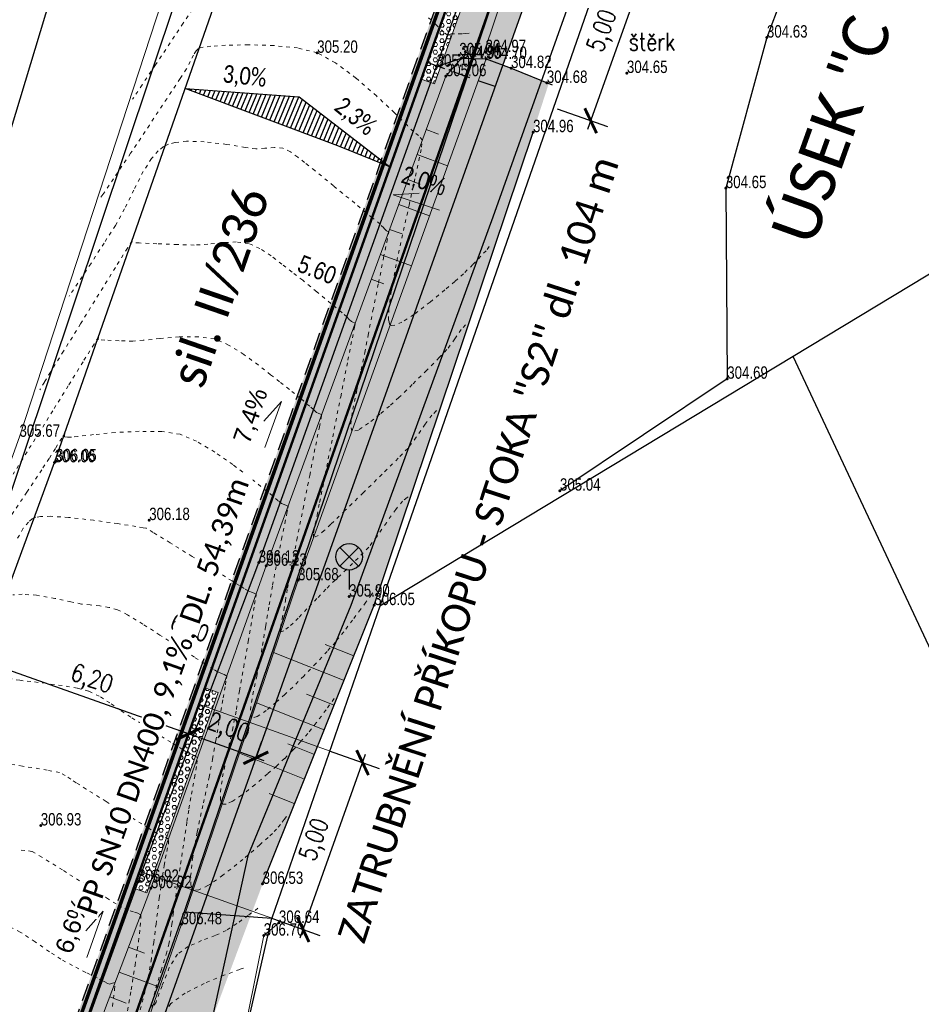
# Model space of a CAD drawing. Header units: feet. Extents: x -783217 to -782936, y -1044805 to -1043930.
# Tile 21 of 81: x -783094 to -783069, y -1044607 to -1044579. Entities that reach past the tile are written whole.
import ezdxf
from ezdxf.enums import TextEntityAlignment as Align

# ---------------------------------------------------------------- set-up
doc = ezdxf.new("R2010")
doc.units = ezdxf.units.FT
doc.header["$MEASUREMENT"] = 0
for name, pattern in [('ACAD_ISO07W100', [3, 0, -3]), ('V1a', [1, 1, 0]), ('ČÁRKOVANÁ', [0.75, 0.5, -0.25])]:
    doc.linetypes.add(name, pattern=pattern)
doc.layers.get('Defpoints').update_dxf_attribs({"lineweight": 9})
for name, color, linetype, lineweight in [('_DZ vodorovné', 5, 'Continuous', 15), ('BOURÁNÍ', 1, 'Continuous', 50), ('K_silniční obrubník', 1, 'Continuous', 50), ('K_záhon. obr.', 202, 'Continuous', 30), ('KAN-návrh', 16, 'KANVBRDO', 50), ('KN_hranice pozemků', 140, 'Continuous', 30), ('popis kan', 1, 'Continuous', 25), ('POPIS-VELKÉ', 1, 'Continuous', 50), ('S_UV NOVÉ', 14, 'Continuous', 30), ('Vrstevnice', 250, 'ACAD_ISO07W100', 15), ('Vrstva 51', 7, 'Continuous', 0), ('Z_Popisy', 7, 'Continuous', 9), ('Z_svahování', 36, 'Continuous', 9), ('Z_vjezd', 30, 'Continuous', 30), ('Z_VÝŠKY', 7, 'Continuous', 9), ('Z_VÝŠKY NETISK', 252, 'Continuous', 9), ('ŠRAFY', 9, 'Continuous', 9), ('šrafy varovné pásy', 230, 'Continuous', 5), ('šrafy-chodník pojízdný', 21, 'Continuous', 13)]:
    doc.layers.add(name, color=color, linetype=linetype, lineweight=lineweight)
doc.layers.add('A-sklony', color=7, linetype='Continuous', true_color=0xfa052e)
for name, color, linetype in [('A_kóty', 1, 'Continuous'), ('A_kóty směrová', 1, 'Continuous'), ('A_výšky a sklony', 1, 'Continuous'), ('K-HRANA KOMUNIKACE', 1, 'Continuous'), ('nové sklony', 1, 'Continuous'), ('S_kabely NN', 92, 'SILVNNO'), ('S_LAMPY VO', 1, 'Continuous'), ('S_optický zaměřený', 200, 'SDELSPOJO'), ('Z_hrany ploch', 7, 'Continuous'), ('Z_oploceni', 3, 'PLOTDRTL'), ('Z_ULICE POPIS', 7, 'Continuous')]:
    doc.layers.add(name, color=color, linetype=linetype)
doc.layers.add('SRF_CHODNÍKY', color=7, linetype='Continuous', lineweight=25, true_color=0xf5f089)
doc.layers.add('šrafy zeleň', color=7, linetype='Continuous', lineweight=13, true_color=0xdaf1b1)
doc.styles.add('calibri', font='calibri.ttf')
doc.styles.add('Legend', font='calibri.ttf')
doc.styles.add('ROMANS', font='romans.shx', dxfattribs={"width": 0.8})
doc.styles.add('Style-cs_Working', font='cs_Working.shx')
doc.styles.add('znacky', font='arial.ttf')
doc.linetypes.add('6.2321', pattern='A,3.5,-4,[24,dgnlstyle-is.shx,S=0.015865,R=0,X=0,Y=0],6,-3,3.5', length=20)
doc.linetypes.add('KANVBRDO', pattern='A,7,-6.5,[6,civil.shx,S=1,R=0,X=0,Y=0],-6.5', length=20)
doc.linetypes.add('PLOTDRTL', pattern='A,5,[95,civil.shx,S=1,R=0,X=0,Y=0],5', length=10)
doc.linetypes.add('SDELSPOJO', pattern='A,7,-6,[31,civil.shx,S=1,R=0,X=0,Y=0],-6', length=19)
doc.linetypes.add('SILVNNO', pattern='A,7,-6.5,[28,civil.shx,S=1,R=0,X=0,Y=0],-6.5', length=20)
doc.dimstyles.new('situ 250', dxfattribs={"dimscale": 0.25, "dimtxt": 2, "dimasz": 2.2, "dimexe": 2, "dimexo": 2, "dimgap": 0.8, "dimtad": 1, "dimrnd": 0.05, "dimzin": 3, "dimtxsty": 'ROMANS', "dimblk": 'ARCHTICK', "dimcen": 0.09, "dimdle": 1, "dimadec": 1, "dimazin": 3, "dimtfac": 1, "dimtofl": 0, "dimtmove": 0, "dimatfit": 2, "dimldrblk": 'TerminatorOpen_0.5', "dimfxl": 4, "dimfxlon": 1, "dimfrac": 2, "dimtzin": 3, "dimarcsym": 0})

# ---------------------------------------------------------------- blocks, each defined once
blk = doc.blocks.new('6.560')
at = {"layer": 'S_LAMPY VO', "linetype": 'Continuous'}
h = blk.add_hatch(color=256, dxfattribs=at)
edge = h.paths.add_edge_path()
edge.add_arc((0, 0), 0.4, 0, 360)
for p, q in [((-0.53, 1.72), (0.53, 2.78)), ((-0.53, 2.78), (0.53, 1.72)), ((0, 1.5), (0, 0.4))]:
    blk.add_line(p, q, dxfattribs=at)
blk.add_circle((0, 2.25), 0.75, dxfattribs=at)
blk = doc.blocks.new('_ArchTick')
at = {"color": 0, "linetype": 'ByBlock', "const_width": 0.15}
blk.add_lwpolyline([(-0.5, -0.5), (0.5, 0.5)], dxfattribs=at)
blk = doc.blocks.new('*D49')
at = {"layer": 'A_kóty', "color": 0, "linetype": 'Continuous', "lineweight": -2, "ltscale": 0.5, "transparency": 16777216}
for p, q in [((-783089.433, -1044598.896), (-783089.265, -1044598.425)), ((-783087.296, -1044599.655), (-783089.668, -1044598.812)), ((-783087.532, -1044599.571), (-783087.364, -1044599.1))]:
    blk.add_line(p, q, dxfattribs=at)
at = {"layer": 'Defpoints', "color": 0, "linetype": 'Continuous', "ltscale": 0.5, "transparency": 16777216}
for p in [(-783089.433, -1044598.896), (-783089.449, -1044598.941), (-783087.548, -1044599.617)]:
    blk.add_point(p, dxfattribs=at)
at = {"layer": 'A_kóty', "color": 0, "linetype": 'Continuous', "lineweight": -2, "ltscale": 0.5, "transparency": 16777216, "xscale": 0.55, "yscale": 0.55, "zscale": 0.55}
for p, rotation in [((-783089.433, -1044598.896), 160.4333316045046), ((-783087.532, -1044599.571), 340.4333316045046)]:
    blk.add_blockref('_ArchTick', p, dxfattribs=dict(at, rotation=rotation))
at = {"layer": 'A_kóty', "color": 0, "linetype": 'Continuous', "ltscale": 0.5, "transparency": 16777216, "insert": (-783088.316, -1044598.765), "char_height": 0.5, "attachment_point": 5, "rotation": 340.4333, "style": 'ROMANS'}
blk.add_mtext('2,00', dxfattribs=at)
blk = doc.blocks.new('TerminatorOpen_0.5')
at = {"color": 0, "linetype": 'ByBlock', "lineweight": -2}
for q in [(-1, 0.25), (-1, 0), (-1, -0.25)]:
    blk.add_line((0, 0), q, dxfattribs=at)
blk = doc.blocks.new('*D94')
at = {"layer": 'A_kóty směrová', "color": 0, "linetype": 'Continuous', "lineweight": -2, "ltscale": 0.5, "transparency": 16777216}
for p, q in [((-783078.168, -1044581.822), (-783076.321, -1044576.641)), ((-783077.347, -1044576.541), (-783075.934, -1044577.044)), ((-783079.026, -1044581.251), (-783077.613, -1044581.754))]:
    blk.add_line(p, q, dxfattribs=at)
at = {"layer": 'Defpoints', "color": 0, "linetype": 'Continuous', "ltscale": 0.5, "transparency": 16777216}
for p in [(-783079.105, -1044575.914), (-783076.405, -1044576.877), (-783080.784, -1044580.624)]:
    blk.add_point(p, dxfattribs=at)
at = {"layer": 'A_kóty směrová', "color": 0, "linetype": 'Continuous', "lineweight": -2, "ltscale": 0.5, "transparency": 16777216, "xscale": 0.55, "yscale": 0.55, "zscale": 0.55}
for p, rotation in [((-783076.405, -1044576.877), 70.38475280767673), ((-783078.084, -1044581.586), 250.3847528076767)]:
    blk.add_blockref('_ArchTick', p, dxfattribs=dict(at, rotation=rotation))
at = {"layer": 'A_kóty směrová', "color": 0, "linetype": 'Continuous', "ltscale": 0.5, "transparency": 16777216, "insert": (-783077.713, -1044579.064), "char_height": 0.5, "attachment_point": 5, "rotation": 70.3848, "style": 'ROMANS'}
blk.add_mtext('5,00', dxfattribs=at)
blk = doc.blocks.new('*D51')
at = {"layer": 'A_kóty', "color": 0, "linetype": 'Continuous', "lineweight": -2, "ltscale": 0.5, "transparency": 16777216}
for p, q in [((-783095.042, -1044596.231), (-783095.422, -1044597.298)), ((-783089.197, -1044598.98), (-783095.49, -1044596.743)), ((-783089.433, -1044598.896), (-783089.265, -1044598.425))]:
    blk.add_line(p, q, dxfattribs=at)
at = {"layer": 'Defpoints', "color": 0, "linetype": 'Continuous', "ltscale": 0.5, "transparency": 16777216}
for p in [(-783094.875, -1044595.76), (-783095.254, -1044596.827), (-783089.449, -1044598.941)]:
    blk.add_point(p, dxfattribs=at)
at = {"layer": 'A_kóty', "color": 0, "linetype": 'Continuous', "lineweight": -2, "ltscale": 0.5, "transparency": 16777216, "xscale": 0.55, "yscale": 0.55, "zscale": 0.55}
for p, rotation in [((-783095.254, -1044596.827), 160.4333316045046), ((-783089.433, -1044598.896), 340.4333316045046)]:
    blk.add_blockref('_ArchTick', p, dxfattribs=dict(at, rotation=rotation))
at = {"layer": 'A_kóty', "color": 0, "linetype": 'Continuous', "ltscale": 0.5, "transparency": 16777216, "insert": (-783092.177, -1044597.392), "char_height": 0.5, "attachment_point": 5, "rotation": 340.4333, "style": 'ROMANS'}
blk.add_mtext('6,20', dxfattribs=at)
blk = doc.blocks.new('SKLON CH')
at = {"layer": 'A_výšky a sklony', "lineweight": 15, "ltscale": 0.1}
blk.add_lwpolyline([(0.437, -0.148), (-0.872, 0.295), (-0.135, 0.336)], dxfattribs=at)
at = {"layer": 'A_výšky a sklony', "style": 'znacky', "width": 0.8}
blk.add_text('2,0%%%', height=0.5, rotation=341.7285, dxfattribs=at).set_placement((-0.674, 0.649))
blk = doc.blocks.new('*D75')
at = {"layer": 'A_kóty směrová', "color": 0, "linetype": 'Continuous', "lineweight": -2, "ltscale": 0.5, "transparency": 16777216}
for p, q in [((-783085.463, -1044599.371), (-783084.05, -1044599.875)), ((-783086.283, -1044604.652), (-783084.437, -1044599.472)), ((-783087.141, -1044604.081), (-783085.728, -1044604.585))]:
    blk.add_line(p, q, dxfattribs=at)
at = {"layer": 'Defpoints', "color": 0, "linetype": 'Continuous', "ltscale": 0.5, "transparency": 16777216}
for p in [(-783087.221, -1044598.745), (-783084.521, -1044599.707), (-783088.899, -1044603.455)]:
    blk.add_point(p, dxfattribs=at)
at = {"layer": 'A_kóty směrová', "color": 0, "linetype": 'Continuous', "lineweight": -2, "ltscale": 0.5, "transparency": 16777216, "xscale": 0.55, "yscale": 0.55, "zscale": 0.55}
for p, rotation in [((-783084.521, -1044599.707), 70.38475280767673), ((-783086.199, -1044604.417), 250.3847528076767)]:
    blk.add_blockref('_ArchTick', p, dxfattribs=dict(at, rotation=rotation))
at = {"layer": 'A_kóty směrová', "color": 0, "linetype": 'Continuous', "ltscale": 0.5, "transparency": 16777216, "insert": (-783085.829, -1044601.895), "char_height": 0.5, "attachment_point": 5, "rotation": 70.3848, "style": 'ROMANS'}
blk.add_mtext('5,00', dxfattribs=at)

msp = doc.modelspace()

# ---------------------------------------------------------------- hatches: boundary and pattern name
at = {"layer": 'SRF_CHODNÍKY', "linetype": 'Continuous', "ltscale": 0.5}
h = msp.add_hatch(color=256, dxfattribs=at)
h.dxf.hatch_style = 1
h.paths.add_polyline_path([(-783098.479, -1044624.347), (-783096.501, -1044624.756), (-783091.682, -1044611.226), (-783093.456, -1044610.214)])
h.paths.add_polyline_path([(-783088.593, -1044597.725), (-783088.761, -1044598.196), (-783087.235, -1044598.738), (-783080.784, -1044580.624), (-783082.32, -1044580.078), (-783082.487, -1044580.549), (-783082.864, -1044580.415), (-783088.969, -1044597.591)])
h.paths.add_polyline_path([(-783090.603, -1044603.38), (-783090.979, -1044603.246), (-783093.456, -1044610.214), (-783091.682, -1044611.226), (-783088.912, -1044603.449), (-783090.435, -1044602.907)])
at = {"layer": 'ŠRAFY', "linetype": 'Continuous', "ltscale": 0.5}
h = msp.add_hatch(color=256, dxfattribs=at)
h.dxf.hatch_style = 1
h.paths.add_polyline_path([(-783062.34, -1044522.67), (-783062.623, -1044522.57), (-783069.763, -1044542.659), (-783069.47, -1044542.729)])
h.paths.add_polyline_path([(-783069.47, -1044542.729), (-783069.763, -1044542.659), (-783079.224, -1044569.276), (-783078.959, -1044569.428)])
h.paths.add_polyline_path([(-783078.959, -1044569.428), (-783079.224, -1044569.276), (-783093.721, -1044610.064), (-783093.456, -1044610.214)])
h.paths.add_polyline_path([(-783098.775, -1044624.285), (-783098.479, -1044624.347), (-783093.456, -1044610.214), (-783093.721, -1044610.064)])
at = {"layer": 'šrafy varovné pásy', "linetype": 'Continuous', "ltscale": 0.5}
h = msp.add_hatch(dxfattribs=at)
h.set_pattern_fill('HEX', color=256, scale=0.5)
h.set_pattern_definition([(0, (0, 0), (0, 0.108253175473), [0.0625, -0.125]), (120, (0, 0), (-0.09375, -0.0541265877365), [0.0625, -0.125]), (60, (0.0625, 0), (-0.09375, 0.0541265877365), [0.0625, -0.125])])
h.paths.add_polyline_path([(-783082.32, -1044580.078), (-783082.697, -1044579.944), (-783082.864, -1044580.415), (-783082.487, -1044580.549)])
h.paths.add_polyline_path([(-783080.645, -1044575.366), (-783081.022, -1044575.232), (-783082.697, -1044579.944), (-783082.32, -1044580.078)])
h.paths.add_polyline_path([(-783080.478, -1044574.895), (-783080.854, -1044574.761), (-783081.022, -1044575.232), (-783080.645, -1044575.366)])
h = msp.add_hatch(dxfattribs=at)
h.set_pattern_fill('HEX', color=256, scale=0.5)
h.set_pattern_definition([(0, (-8.11557, -22.83046), (0, 0.108253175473), [0.0625, -0.125]), (120, (-8.11557, -22.83046), (-0.09375, -0.0541265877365), [0.0625, -0.125]), (60, (-8.05307, -22.83046), (-0.09375, 0.0541265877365), [0.0625, -0.125])])
h.paths.add_polyline_path([(-783090.436, -1044602.909), (-783090.812, -1044602.775), (-783090.98, -1044603.246), (-783090.603, -1044603.38)])
h.paths.add_polyline_path([(-783088.761, -1044598.196), (-783089.137, -1044598.062), (-783090.812, -1044602.775), (-783090.436, -1044602.909)])
h.paths.add_polyline_path([(-783088.593, -1044597.725), (-783088.97, -1044597.591), (-783089.137, -1044598.062), (-783088.761, -1044598.196)])
at = {"layer": 'šrafy zeleň', "linetype": 'Continuous', "ltscale": 0.5}
h = msp.add_hatch(color=256, dxfattribs=at)
h.dxf.hatch_style = 1
h.paths.add_polyline_path([(-783060.365, -1044527.15), (-783060.58, -1044527.09), (-783059.61, -1044524.97), (-783058.974, -1044522.04), (-783059.95, -1044521.82), (-783060.926, -1044524.868), (-783075.759, -1044566.514), (-783074.53, -1044566.789), (-783072.14, -1044560.14), (-783067.59, -1044547.7)])
h.paths.add_polyline_path([(-783079.251, -1044576.321), (-783079.18, -1044576.37), (-783078.57, -1044576.69), (-783078.017, -1044576.67), (-783077.91, -1044576.34), (-783077.72, -1044575.66), (-783074.53, -1044566.789), (-783075.759, -1044566.514)])
h.paths.add_polyline_path([(-783080.33, -1044580.1), (-783080.566, -1044580.012), (-783090.395, -1044607.61), (-783089.211, -1044608.139), (-783087.34, -1044603.13), (-783084.19, -1044595.26), (-783079.71, -1044581.91), (-783079.267, -1044580.538)])
h.paths.add_polyline_path([(-783096.508, -1044624.762), (-783095.549, -1044625.051), (-783089.211, -1044608.139), (-783090.395, -1044607.61)])
at = {"layer": 'šrafy-chodník pojízdný', "linetype": 'Continuous', "ltscale": 0.5, "transparency": 33554687}
h = msp.add_hatch(color=256, dxfattribs=at)
h.dxf.hatch_style = 1
h.paths.add_polyline_path([(-783079.106, -1044575.914), (-783080.645, -1044575.366), (-783082.32, -1044580.078), (-783080.784, -1044580.624)])
h = msp.add_hatch(color=256, dxfattribs=at)
h.dxf.hatch_style = 1
h.paths.add_polyline_path([(-783087.222, -1044598.744), (-783088.761, -1044598.196), (-783090.436, -1044602.909), (-783088.899, -1044603.455)])

# ---------------------------------------------------------------- linework, layer by layer
at = {"layer": '_DZ vodorovné', "linetype": 'V1a', "const_width": 0.1}
msp.add_lwpolyline([(-783062.528, -1044522.603), (-783098.926, -1044625.008), (-783100.114, -1044628.336), (-783102.075, -1044633.946)], dxfattribs=at)
at = {"layer": 'BOURÁNÍ', "color": 146, "linetype": '6.2321', "lineweight": 18, "ltscale": 0.1, "true_color": 0x105689}
msp.add_lwpolyline([(-783081.154, -1044579.836), (-783079.84, -1044575.91)], dxfattribs=at)
at = {"layer": 'K-HRANA KOMUNIKACE', "linetype": 'ČÁRKOVANÁ'}
for points in [[(-783062.623, -1044522.57), (-783098.775, -1044624.285)], [(-783080.783, -1044580.624), (-783082.697, -1044579.944)]]:
    msp.add_lwpolyline(points, dxfattribs=at)
at = {"layer": 'KN_hranice pozemků', "linetype": 'Continuous'}
msp.add_line((-783056.26, -1044622.66), (-783072.37, -1044588.24), dxfattribs=at)
at = {"layer": 'nové sklony', "lineweight": 15, "ltscale": 0.1}
for points in [[(-783087.279, -1044590.813), (-783086.811, -1044589.513), (-783087.302, -1044590.065)], [(-783092.3, -1044605.203), (-783091.837, -1044603.901), (-783092.326, -1044604.455)]]:
    msp.add_lwpolyline(points, dxfattribs=at)
at = {"layer": 'S_kabely NN', "ltscale": 0.2}
msp.add_lwpolyline([(-783059.674, -1044525.622), (-783059.69, -1044526.42), (-783062.37, -1044532.83), (-783066.22, -1044543.82), (-783071.52, -1044558.79), (-783076.96, -1044573.39), (-783080.84, -1044584.31), (-783084.85, -1044595.27), (-783087.76, -1044602.34), (-783089.73, -1044611.34), (-783092.12, -1044620.34), (-783093.64, -1044627.69), (-783094.104, -1044629.334)], dxfattribs=at)
at = {"layer": 'S_optický zaměřený', "ltscale": 0.2, "flags": 128}
msp.add_lwpolyline([(-783134.21, -1044632.63), (-783126.9, -1044630.7), (-783120.03, -1044629.43), (-783119.53, -1044629.27), (-783115.83, -1044626.39), (-783113.32, -1044623.66), (-783105.91, -1044611.59), (-783101.43, -1044602.15), (-783096.31, -1044587.98), (-783089.92, -1044566.85), (-783086.12, -1044554.52), (-783083.93, -1044544.71), (-783085.56, -1044536.16), (-783090.74, -1044529.25), (-783095.32, -1044524.08), (-783096.55, -1044518.88), (-783095.64, -1044513.44), (-783091.08, -1044503.97), (-783087.4, -1044498.42)], dxfattribs=at)
at = {"layer": 'Vrstevnice', "ltscale": 0.04}
for points, elevation in [([(-783089.321, -1044578.442), (-783089.583, -1044578.835), (-783089.952, -1044579.392), (-783090.361, -1044580.007), (-783090.741, -1044580.576), (-783090.978, -1044580.927), (-783091.013, -1044580.978)], 305), ([(-783081.512, -1044579.118), (-783081.602, -1044579.128), (-783081.719, -1044579.13), (-783081.928, -1044579.135), (-783082.043, -1044579.139), (-783082.118, -1044579.182), (-783082.223, -1044579.086), (-783082.446, -1044578.878), (-783082.66, -1044578.678)], 305), ([(-783086.671, -1044601.227), (-783086.73, -1044601.311), (-783086.837, -1044601.457), (-783086.946, -1044601.581), (-783087.066, -1044601.707), (-783087.187, -1044601.819), (-783087.423, -1044602.03), (-783087.895, -1044602.438), (-783088.46, -1044602.888), (-783088.884, -1044603.176), (-783089.137, -1044603.296), (-783089.258, -1044603.313), (-783089.301, -1044603.299), (-783089.328, -1044603.272), (-783089.362, -1044603.17), (-783089.371, -1044602.913), (-783089.319, -1044602.42), (-783089.183, -1044601.656), (-783089.012, -1044600.846), (-783088.852, -1044600.12), (-783088.75, -1044599.606), (-783088.663, -1044599.083), (-783088.557, -1044598.468), (-783088.455, -1044597.881), (-783088.391, -1044597.51), (-783088.36, -1044597.329), (-783088.351, -1044597.269), (-783088.351, -1044597.26), (-783088.355, -1044597.256), (-783088.377, -1044597.243), (-783088.425, -1044597.22), (-783088.474, -1044597.199), (-783088.542, -1044597.17), (-783088.612, -1044597.139), (-783088.723, -1044597.07), (-783088.969, -1044596.915), (-783089.265, -1044596.728), (-783089.526, -1044596.564), (-783089.806, -1044596.384), (-783090.237, -1044596.105), (-783090.72, -1044595.798), (-783091.153, -1044595.535), (-783091.438, -1044595.389), (-783091.676, -1044595.323), (-783091.937, -1044595.283), (-783092.202, -1044595.255), (-783092.453, -1044595.229), (-783092.749, -1044595.169), (-783093.199, -1044595.071), (-783093.717, -1044594.982), (-783094.121, -1044594.952), (-783094.39, -1044594.969)], 306.4), ([(-783087.473, -1044603.819), (-783087.747, -1044604.018), (-783088.07, -1044604.252), (-783088.365, -1044604.445), (-783088.678, -1044604.586), (-783089.062, -1044604.731), (-783089.443, -1044604.899), (-783089.743, -1044605.11), (-783089.973, -1044605.49), (-783090.179, -1044606.011), (-783090.346, -1044606.466), (-783090.458, -1044606.645), (-783090.453, -1044606.467), (-783090.35, -1044606.066), (-783090.202, -1044605.572), (-783090.062, -1044605.117), (-783089.982, -1044604.833), (-783089.937, -1044604.558), (-783089.9, -1044604.269), (-783089.865, -1044603.992), (-783089.823, -1044603.711), (-783089.748, -1044603.202), (-783089.655, -1044602.57), (-783089.558, -1044601.923), (-783089.474, -1044601.366), (-783089.419, -1044601.007), (-783089.348, -1044600.598), (-783089.262, -1044600.132), (-783089.194, -1044599.742), (-783089.174, -1044599.564), (-783089.285, -1044599.497), (-783089.388, -1044599.457), (-783089.473, -1044599.42), (-783089.605, -1044599.337), (-783089.929, -1044599.132), (-783090.346, -1044598.87), (-783090.757, -1044598.611), (-783091.063, -1044598.419), (-783091.349, -1044598.229), (-783091.647, -1044598.022), (-783091.951, -1044597.832), (-783092.254, -1044597.687), (-783092.572, -1044597.603), (-783092.998, -1044597.53), (-783093.459, -1044597.468), (-783093.882, -1044597.418), (-783094.192, -1044597.383), (-783094.505, -1044597.325)], 306.6), ([(-783090.846, -1044606.896), (-783090.673, -1044606.219), (-783090.569, -1044605.772), (-783090.488, -1044605.308), (-783090.414, -1044604.785), (-783090.348, -1044604.27), (-783090.294, -1044603.829), (-783090.255, -1044603.528), (-783090.212, -1044603.23), (-783090.163, -1044602.901), (-783090.119, -1044602.606), (-783090.088, -1044602.409), (-783090.044, -1044602.211), (-783089.997, -1044602.004), (-783089.996, -1044601.868), (-783090.129, -1044601.782), (-783090.302, -1044601.715), (-783090.562, -1044601.554), (-783091.109, -1044601.211), (-783091.755, -1044600.805), (-783092.315, -1044600.454), (-783092.601, -1044600.274), (-783092.752, -1044600.172), (-783092.91, -1044600.066), (-783093.07, -1044599.986), (-783093.418, -1044599.918), (-783094.117, -1044599.806), (-783094.928, -1044599.683)], 306.8), ([(-783091.156, -1044606.711), (-783091.049, -1044606.12), (-783090.938, -1044605.426), (-783090.843, -1044604.758), (-783090.792, -1044604.328), (-783090.774, -1044604.11), (-783090.774, -1044604.029), (-783090.779, -1044604.011), (-783090.798, -1044603.989), (-783090.857, -1044603.953), (-783090.98, -1044603.915), (-783091.139, -1044603.867), (-783091.308, -1044603.785), (-783091.474, -1044603.695), (-783091.749, -1044603.522), (-783092.32, -1044603.16), (-783092.991, -1044602.735), (-783093.567, -1044602.376), (-783093.849, -1044602.212), (-783094.05, -1044602.184), (-783094.257, -1044602.172)], 307), ([(-783091.578, -1044606.586), (-783091.519, -1044606.115), (-783091.501, -1044605.914), (-783091.577, -1044605.934), (-783091.664, -1044605.96), (-783091.757, -1044605.917), (-783091.862, -1044605.861), (-783092.012, -1044605.786), (-783092.329, -1044605.627), (-783092.706, -1044605.434), (-783093.033, -1044605.257), (-783093.358, -1044605.045), (-783093.76, -1044604.763), (-783094.18, -1044604.49), (-783094.56, -1044604.304)], 307.2), ([(-783087.878, -1044605.505), (-783087.985, -1044605.544), (-783088.431, -1044605.709), (-783088.986, -1044605.939), (-783089.527, -1044606.214), (-783089.932, -1044606.51), (-783090.225, -1044606.944)], 306.8)]:
    msp.add_lwpolyline(points, dxfattribs=dict(at, elevation=elevation))
at = {"layer": 'Vrstva 51', "color": 7, "linetype": 'Continuous', "lineweight": 53}
for p in [(-783073.11, -1044579.24), (-783085.8, -1044579.67), (-783081.05, -1044579.65), (-783081.79, -1044579.74), (-783081.73, -1044579.82), (-783081.03, -1044579.84), (-783082.43, -1044580.06), (-783080.33, -1044580.1), (-783077.06, -1044580.24), (-783082.17, -1044580.33), (-783079.32, -1044580.52), (-783079.71, -1044581.91), (-783074.27, -1044583.49), (-783074.23, -1044588.87), (-783093.21, -1044591.23), (-783093.17, -1044591.2), (-783078.95, -1044592.03), (-783090.54, -1044592.86), (-783087.45, -1044594.06), (-783087.24, -1044594.15), (-783086.34, -1044594.56), (-783084.9, -1044595.02), (-783084.19, -1044595.26), (-783093.6, -1044601.48), (-783090.85, -1044603.07), (-783090.49, -1044603.25), (-783087.34, -1044603.13), (-783089.63, -1044604.27), (-783086.88, -1044604.23), (-783087.31, -1044604.59)]:
    msp.add_point(p, dxfattribs=at)
at = {"layer": 'Z_hrany ploch', "linetype": 'Continuous', "flags": 128}
for points in [[(-783093.09, -1044609.25), (-783090.85, -1044603.07), (-783087.45, -1044594.06), (-783082.43, -1044580.06), (-783080.61, -1044574.94), (-783075.26, -1044558.57), (-783070.75, -1044546.4), (-783064.87, -1044529.05), (-783062.68, -1044523.7), (-783062.34, -1044522.67), (-783061.58, -1044521.32), (-783060.38, -1044519.66)], [(-783108.66, -1044629.62), (-783106.23, -1044627.87), (-783104.99, -1044624.45), (-783098.76, -1044606.92), (-783096.54, -1044600.29), (-783093.21, -1044591.23), (-783088.79, -1044578.58), (-783086.52, -1044571.97), (-783081.14, -1044556.37), (-783076.68, -1044543.82), (-783071.05, -1044527.48), (-783069.78, -1044522.09), (-783069.11, -1044520.14)], [(-783082.43, -1044580.06), (-783081.73, -1044579.82), (-783081.03, -1044579.84), (-783080.33, -1044580.1), (-783079.17, -1044580.578)]]:
    msp.add_lwpolyline(points, dxfattribs=at)
at = {"layer": 'Z_oploceni', "ltscale": 0.5, "flags": 128}
for points in [[(-783073.11, -1044579.24), (-783074.27, -1044583.49)], [(-783084.19, -1044595.26), (-783079.71, -1044581.91)], [(-783074.27, -1044583.49), (-783074.23, -1044588.87), (-783078.95, -1044592.03)], [(-783087.34, -1044603.13), (-783084.19, -1044595.26)]]:
    msp.add_lwpolyline(points, dxfattribs=at)
at = {"layer": 'Z_svahování', "linetype": 'Continuous', "flags": 128}
for points in [[(-783106.13, -1044624.37), (-783099.93, -1044606.48), (-783097.68, -1044600.2), (-783094.2, -1044590.51), (-783090.18, -1044578.22), (-783087.56, -1044571.27), (-783082.23, -1044556.13), (-783077.69, -1044543.5), (-783072.23, -1044527.26)], [(-783098.74, -1044633.66), (-783100.08, -1044633.28), (-783100.61, -1044632.76), (-783098.97, -1044626.8), (-783092.8, -1044609.34), (-783090.49, -1044603.25), (-783087.24, -1044594.15), (-783082.17, -1044580.33), (-783081.73, -1044579.82)], [(-783099.84, -1044632.16), (-783098.19, -1044627.62), (-783095.17, -1044619.45), (-783091.63, -1044610.01), (-783089.63, -1044604.27), (-783086.34, -1044594.56), (-783081.03, -1044579.84)], [(-783082.723, -1044581.839), (-783082.38, -1044581.965)], [(-783082.982, -1044582.543), (-783082.119, -1044582.859)], [(-783083.24, -1044583.247), (-783082.893, -1044583.374)], [(-783083.498, -1044583.951), (-783082.628, -1044584.27)], [(-783083.757, -1044584.655), (-783083.407, -1044584.783)], [(-783084.015, -1044585.359), (-783083.137, -1044585.681)], [(-783084.273, -1044586.063), (-783083.921, -1044586.193)], [(-783084.763, -1044596.693), (-783085.573, -1044596.368)], [(-783085.042, -1044597.389), (-783087.029, -1044596.594)], [(-783085.321, -1044598.085), (-783086.1, -1044597.773)], [(-783085.599, -1044598.781), (-783087.511, -1044598.016)], [(-783085.878, -1044599.478), (-783086.628, -1044599.178)], [(-783086.157, -1044600.174), (-783087.993, -1044599.439)], [(-783086.436, -1044600.87), (-783087.155, -1044600.582)], [(-783091.122, -1044604.916), (-783090.674, -1044605.085)], [(-783091.388, -1044605.617), (-783090.25, -1044606.048)], [(-783091.654, -1044606.318), (-783091.191, -1044606.494)]]:
    msp.add_lwpolyline(points, dxfattribs=at)
at = {"layer": 'Z_svahování', "color": 116, "linetype": 'Continuous', "true_color": 0x136734, "flags": 128}
msp.add_lwpolyline([(-783089.38, -1044619.55), (-783090.65, -1044619.08), (-783088.67, -1044611.35), (-783087.31, -1044604.59), (-783086.88, -1044604.23)], dxfattribs=at)
at = {"layer": 'Z_vjezd', "flags": 128}
msp.add_lwpolyline([(-783072.71, -1044578.16), (-783073.11, -1044579.24)], dxfattribs=at)
at = {"layer": 'šrafy varovné pásy'}
for points in [[(-783082.487, -1044580.548), (-783080.478, -1044574.894)], [(-783082.487, -1044580.549), (-783082.864, -1044580.415)], [(-783090.603, -1044603.379), (-783088.593, -1044597.725)], [(-783088.593, -1044597.725), (-783088.97, -1044597.591)], [(-783090.603, -1044603.38), (-783090.98, -1044603.246)]]:
    msp.add_lwpolyline(points, dxfattribs=at)
at = {"layer": 'šrafy varovné pásy', "ltscale": 0.5}
for points in [[(-783085.405, -1044599.389), (-783089.139, -1044598.061)], [(-783087.08, -1044604.1), (-783090.814, -1044602.773)]]:
    msp.add_lwpolyline(points, dxfattribs=at)

# ---------------------------------------------------------------- block references
at = {"layer": 'A_výšky a sklony', "linetype": 'Continuous', "rotation": 0.4334669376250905}
msp.add_blockref('SKLON CH', (-783082.784, -1044583.968), dxfattribs=at)
at = {"layer": 'S_LAMPY VO', "linetype": 'Continuous', "xscale": 0.5, "yscale": 0.5, "zscale": 0.5}
msp.add_blockref('6.560', (-783084.9, -1044595.02), dxfattribs=at)

# ---------------------------------------------------------------- texts
at = {"layer": 'A-sklony', "color": 7, "lineweight": 30, "style": 'Legend', "width": 0.8}
for tag, p, rotation in [('3,0%', (-783088.484, -1044580.501), 353.8715), ('2,3%', (-783085.355, -1044581.261), 321.1058)]:
    msp.add_attdef(tag, p, '2,5%', height=0.5, rotation=rotation, dxfattribs=at)
at = {"layer": 'A_výšky a sklony', "style": 'znacky', "width": 0.8}
msp.add_text('6.40', height=0.5, rotation=338.5381, dxfattribs=at).set_placement((-783089.993, -1044595.935))
at = {"layer": 'nové sklony', "style": 'znacky'}
for s, rotation, p in [('7,4%%%', 70.6705, (-783087.717, -1044590.746)), ('6,6%%%', 70.9019, (-783092.738, -1044605.138))]:
    msp.add_text(s, height=0.5, rotation=rotation, dxfattribs=at).set_placement(p)
at = {"layer": 'Z_Popisy', "linetype": 'Continuous', "style": 'ROMANS', "width": 0.8}
msp.add_text('štěrk', height=0.5, dxfattribs=at).set_placement((-783077.013, -1044579.606))
at = {"layer": 'Z_ULICE POPIS', "linetype": 'Continuous', "style": 'calibri'}
msp.add_text('sil. II/236', height=1, rotation=70.9306, dxfattribs=at).set_placement((-783088.557, -1044586.281), align=Align.MIDDLE_CENTER)
at = {"layer": 'Z_VÝŠKY', "linetype": 'Continuous', "style": 'Style-cs_Working', "width": 0.8}
for s, p in [('304.63', (-783073.11, -1044579.24)), ('305.20', (-783085.8, -1044579.67)), ('304.97', (-783081.05, -1044579.65)), ('305.06', (-783082.17, -1044580.33)), ('304.82', (-783080.33, -1044580.1)), ('304.65', (-783077.06, -1044580.24)), ('304.68', (-783079.32, -1044580.52)), ('304.96', (-783079.71, -1044581.91)), ('304.65', (-783074.27, -1044583.49)), ('304.69', (-783074.23, -1044588.87)), ('305.67', (-783094.2, -1044590.51)), ('306.05', (-783093.17, -1044591.2)), ('305.04', (-783078.95, -1044592.03)), ('306.18', (-783090.54, -1044592.86)), ('306.13', (-783087.45, -1044594.06)), ('305.68', (-783086.34, -1044594.56)), ('306.05', (-783084.19, -1044595.26)), ('306.93', (-783093.6, -1044601.48)), ('306.92', (-783090.85, -1044603.07)), ('306.53', (-783087.34, -1044603.13)), ('306.64', (-783086.88, -1044604.23)), ('306.48', (-783089.63, -1044604.27)), ('306.70', (-783087.31, -1044604.59))]:
    msp.add_text(s, height=0.35, dxfattribs=at).set_placement(p)
at = {"layer": 'Z_VÝŠKY NETISK', "linetype": 'Continuous', "style": 'Style-cs_Working', "width": 0.8}
for s, p in [('305.04', (-783081.79, -1044579.74)), ('305.06', (-783082.43, -1044580.06)), ('304.95', (-783081.73, -1044579.82)), ('304.70', (-783081.03, -1044579.84)), ('306.06', (-783093.21, -1044591.23)), ('306.13', (-783087.24, -1044594.15)), ('305.90', (-783084.9, -1044595.02)), ('306.92', (-783090.49, -1044603.25))]:
    msp.add_text(s, height=0.35, dxfattribs=at).set_placement(p)

# ---------------------------------------------------------------- dimensions: what is measured, and where the dimension line sits
at = {"layer": 'A_kóty', "linetype": 'Continuous', "ltscale": 0.5}
dim = msp.add_linear_dim(base=(-783095.254, -1044596.827), p1=(-783089.449, -1044598.941), p2=(-783094.875, -1044595.76), angle=340.4333, dimstyle='situ 250', override={"dimtmove": 1}, dxfattribs=at)
dim.commit()
dim.dimension.update_dxf_attribs({"geometry": '*D51', "text_midpoint": (-783092.177, -1044597.392)})
dim = msp.add_aligned_dim(p1=(-783087.548, -1044599.617), p2=(-783089.449, -1044598.941), distance=-0.049, dimstyle='situ 250', dxfattribs=at)
dim.commit()
dim.dimension.update_dxf_attribs({"geometry": '*D49', "text_midpoint": (-783088.316, -1044598.765)})
at = {"layer": 'A_kóty směrová', "linetype": 'Continuous', "ltscale": 0.5}
dim = msp.add_aligned_dim(p1=(-783080.784, -1044580.624), p2=(-783079.105, -1044575.914), distance=-2.866, dimstyle='situ 250', dxfattribs=at)
dim.commit()
dim.dimension.update_dxf_attribs({"geometry": '*D94', "text_midpoint": (-783077.713, -1044579.064)})

# ---------------------------------------------------------------- next in the draw order: texts
at = {"layer": 'POPIS-VELKÉ', "linetype": 'ByBlock', "insert": (-783073.026, -1044584.734), "char_height": 1.3, "attachment_point": 1, "rotation": 70.2731, "style": 'calibri', "bg_fill": 3, "box_fill_scale": 1, "bg_fill_color": 256, "bg_fill_transparency": 0}
msp.add_mtext_dynamic_manual_height_columns('ÚSEK "C" - dl. 126m', width=16.09452, gutter_width=1, heights=[0], dxfattribs=at)

# ---------------------------------------------------------------- next in the draw order: linework, layer by layer
at = {"layer": 'K_silniční obrubník', "linetype": 'Continuous', "ltscale": 0.5}
msp.add_lwpolyline([(-783096.885, -1044642.586), (-783097.773, -1044642.293, -0.417715), (-783101.886, -1044634.011, -0.003097), (-783099.84, -1044628.165), (-783062.34, -1044522.67)], format="xyb", dxfattribs=at)
at = {"layer": 'K_záhon. obr.'}
msp.add_lwpolyline([(-783096.885, -1044642.586), (-783096.259, -1044640.686), (-783097.147, -1044640.394, -0.417715), (-783099.994, -1044634.66, -0.003098), (-783097.956, -1044628.836), (-783060.926, -1044524.868)], format="xyb", dxfattribs=at)
at = {"layer": 'KAN-návrh', "ltscale": 0.2}
msp.add_lwpolyline([(-783096.633, -1044623.04), (-783062, -1044524.56)], dxfattribs=at)
at = {"layer": 'KN_hranice pozemků', "linetype": 'Continuous'}
msp.add_line((-783052.58, -1044576.28), (-783072.37, -1044588.24), dxfattribs=at)

# ---------------------------------------------------------------- next in the draw order: texts
at = {"layer": 'S_UV NOVÉ', "insert": (-783085.238, -1044604.607), "char_height": 0.8, "attachment_point": 1, "rotation": 71.9471, "style": 'Legend', "bg_fill": 3, "box_fill_scale": 1, "bg_fill_color": 256, "bg_fill_transparency": 0}
msp.add_mtext_dynamic_manual_height_columns('ZATRUBNĚNÍ PŘÍKOPU - STOKA "S2" dl. 104 m', width=23.46488, gutter_width=3.75, heights=[0], dxfattribs=at)

# ---------------------------------------------------------------- next in the draw order: hatches: boundary and pattern name
at = {"layer": 'A-sklony'}
h = msp.add_hatch(dxfattribs=at)
h.set_pattern_fill('ANSI31', angle=382.3881)
h.set_pattern_definition([(67.388096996, (-698724.38203, 254765.16012), (-0.115391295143, 0.04806088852), [])])
h.paths.add_polyline_path([(-783089.522, -1044580.676), (-783085.214, -1044582.298), (-783083.747, -1044582.892), (-783086.305, -1044580.909)])

# ---------------------------------------------------------------- next in the draw order: linework, layer by layer
at = {"layer": 'A-sklony', "color": 7}
msp.add_lwpolyline([(-783085.214, -1044582.298), (-783085.215, -1044582.297), (-783085.214, -1044582.298), (-783089.522, -1044580.676), (-783086.305, -1044580.909), (-783083.747, -1044582.892)], close=True, dxfattribs=at)
at = {"layer": 'KN_hranice pozemků', "linetype": 'Continuous'}
for p, q in [((-783073.19, -1044564.12), (-783084.03, -1044595.29)), ((-783072.37, -1044588.24), (-783084.03, -1044595.29)), ((-783084.03, -1044595.29), (-783087.08, -1044604.1))]:
    msp.add_line(p, q, dxfattribs=at)
at = {"layer": 'Vrstevnice', "ltscale": 0.04}
for points, elevation in [([(-783080.948, -1044585.139), (-783081.035, -1044585.257), (-783081.179, -1044585.41), (-783081.408, -1044585.646), (-783081.672, -1044585.905), (-783081.92, -1044586.127), (-783082.199, -1044586.363), (-783082.615, -1044586.709), (-783083.074, -1044587.06), (-783083.408, -1044587.273), (-783083.607, -1044587.357), (-783083.704, -1044587.364), (-783083.739, -1044587.35), (-783083.761, -1044587.324), (-783083.786, -1044587.216), (-783083.78, -1044586.933), (-783083.708, -1044586.388), (-783083.551, -1044585.549), (-783083.366, -1044584.688), (-783083.203, -1044583.966), (-783083.112, -1044583.543), (-783083.031, -1044583.152), (-783082.932, -1044582.711), (-783082.854, -1044582.335), (-783082.833, -1044582.138), (-783082.94, -1044582.008), (-783083.087, -1044581.892), (-783083.253, -1044581.726), (-783083.623, -1044581.361), (-783084.131, -1044580.884), (-783084.708, -1044580.384), (-783085.287, -1044579.95), (-783085.8, -1044579.67), (-783086.353, -1044579.534), (-783087.032, -1044579.463), (-783087.743, -1044579.442), (-783088.392, -1044579.458), (-783088.802, -1044579.487), (-783089.015, -1044579.513), (-783089.1, -1044579.531), (-783089.123, -1044579.54), (-783089.155, -1044579.561), (-783089.214, -1044579.617), (-783089.29, -1044579.732), (-783089.38, -1044579.914), (-783089.491, -1044580.126), (-783089.668, -1044580.396), (-783090.043, -1044580.965), (-783090.536, -1044581.711), (-783091.064, -1044582.506), (-783091.548, -1044583.227), (-783091.847, -1044583.667), (-783091.93, -1044583.784)], 305.2), ([(-783081.62, -1044587.349), (-783081.734, -1044587.482), (-783081.916, -1044587.746), (-783082.139, -1044588.047), (-783082.357, -1044588.274), (-783082.71, -1044588.632), (-783083.117, -1044589.035), (-783083.495, -1044589.4), (-783083.762, -1044589.641), (-783084.036, -1044589.871), (-783084.351, -1044590.127), (-783084.637, -1044590.318), (-783084.823, -1044590.354), (-783084.854, -1044590.153), (-783084.794, -1044589.729), (-783084.682, -1044589.185), (-783084.557, -1044588.62), (-783084.457, -1044588.134), (-783084.363, -1044587.642), (-783084.226, -1044586.944), (-783084.071, -1044586.171), (-783083.928, -1044585.455), (-783083.839, -1044585.011), (-783083.796, -1044584.799), (-783083.783, -1044584.731), (-783083.781, -1044584.721), (-783083.788, -1044584.717), (-783083.823, -1044584.703), (-783083.848, -1044584.693), (-783083.921, -1044584.615), (-783084.025, -1044584.509), (-783084.246, -1044584.324), (-783084.741, -1044583.916), (-783085.339, -1044583.425), (-783085.867, -1044582.994), (-783086.155, -1044582.765), (-783086.349, -1044582.614), (-783086.556, -1044582.463), (-783086.767, -1044582.362), (-783087.006, -1044582.341), (-783087.276, -1044582.365), (-783087.534, -1044582.383), (-783087.832, -1044582.341), (-783088.357, -1044582.255), (-783088.988, -1044582.18), (-783089.486, -1044582.165), (-783089.815, -1044582.199), (-783089.998, -1044582.249), (-783090.075, -1044582.284), (-783090.147, -1044582.326), (-783090.284, -1044582.436), (-783090.474, -1044582.654), (-783090.708, -1044583.019), (-783090.976, -1044583.543), (-783091.234, -1044584.076), (-783091.495, -1044584.545), (-783091.814, -1044585.04), (-783092.188, -1044585.622), (-783092.551, -1044586.175), (-783092.786, -1044586.521), (-783092.802, -1044586.542)], 305.4), ([(-783082.428, -1044589.773), (-783082.439, -1044589.778), (-783082.562, -1044589.898), (-783082.751, -1044590.15), (-783083.004, -1044590.522), (-783083.244, -1044590.836), (-783083.515, -1044591.115), (-783083.968, -1044591.565), (-783084.502, -1044592.089), (-783085.019, -1044592.593), (-783085.419, -1044592.98), (-783085.603, -1044593.154), (-783085.772, -1044593.293), (-783085.907, -1044593.358), (-783085.906, -1044593.225), (-783085.854, -1044592.97), (-783085.802, -1044592.724), (-783085.731, -1044592.362), (-783085.573, -1044591.565), (-783085.363, -1044590.511), (-783085.138, -1044589.379), (-783084.933, -1044588.348), (-783084.808, -1044587.716), (-783084.749, -1044587.415), (-783084.731, -1044587.318), (-783084.729, -1044587.305), (-783084.732, -1044587.301), (-783084.752, -1044587.292), (-783084.794, -1044587.276), (-783084.835, -1044587.259), (-783084.894, -1044587.198), (-783084.963, -1044587.125), (-783085.098, -1044587.011), (-783085.412, -1044586.748), (-783085.814, -1044586.415), (-783086.21, -1044586.092), (-783086.51, -1044585.859), (-783086.797, -1044585.636), (-783087.103, -1044585.4), (-783087.418, -1044585.192), (-783087.735, -1044585.054), (-783088.084, -1044585.01), (-783088.48, -1044585.031), (-783088.886, -1044585.074), (-783089.268, -1044585.096), (-783089.744, -1044585.084), (-783090.326, -1044585.061), (-783090.819, -1044585.038), (-783091.028, -1044585.027), (-783091.024, -1044584.973), (-783091.155, -1044585.185), (-783091.495, -1044585.733), (-783091.962, -1044586.487), (-783092.477, -1044587.318), (-783092.958, -1044588.094), (-783093.325, -1044588.686), (-783093.499, -1044588.964), (-783093.628, -1044589.184)], 305.6), ([(-783083.229, -1044592.207), (-783083.265, -1044592.22), (-783083.39, -1044592.324), (-783083.583, -1044592.558), (-783083.848, -1044592.935), (-783084.112, -1044593.322), (-783084.348, -1044593.625), (-783084.645, -1044593.932), (-783084.975, -1044594.253), (-783085.293, -1044594.556), (-783085.555, -1044594.811), (-783085.808, -1044595.073), (-783086.089, -1044595.368), (-783086.335, -1044595.625), (-783086.481, -1044595.77), (-783086.606, -1044595.879), (-783086.742, -1044595.986), (-783086.834, -1044596.017), (-783086.839, -1044595.885), (-783086.79, -1044595.638), (-783086.742, -1044595.401), (-783086.698, -1044595.135), (-783086.639, -1044594.786), (-783086.58, -1044594.451), (-783086.512, -1044594.106), (-783086.376, -1044593.42), (-783086.199, -1044592.536), (-783086.011, -1044591.598), (-783085.842, -1044590.748), (-783085.74, -1044590.228), (-783085.692, -1044589.98), (-783085.678, -1044589.899), (-783085.676, -1044589.888), (-783085.682, -1044589.882), (-783085.71, -1044589.869), (-783085.769, -1044589.846), (-783085.822, -1044589.826), (-783085.862, -1044589.784), (-783085.902, -1044589.742), (-783086.012, -1044589.648), (-783086.27, -1044589.431), (-783086.584, -1044589.172), (-783086.865, -1044588.954), (-783087.115, -1044588.757), (-783087.465, -1044588.481), (-783087.874, -1044588.182), (-783088.3, -1044587.918), (-783088.702, -1044587.746), (-783089.153, -1044587.684), (-783089.695, -1044587.691), (-783090.242, -1044587.736), (-783090.707, -1044587.786), (-783091.002, -1044587.809), (-783091.39, -1044587.799), (-783091.793, -1044587.781), (-783091.98, -1044587.771), (-783091.974, -1044587.693), (-783092.097, -1044587.891), (-783092.408, -1044588.395), (-783092.824, -1044589.068), (-783093.261, -1044589.776), (-783093.638, -1044590.382), (-783093.87, -1044590.75), (-783094.109, -1044591.129), (-783094.382, -1044591.562)], 305.8), ([(-783084.096, -1044594.74), (-783084.266, -1044594.963), (-783084.427, -1044595.18), (-783084.577, -1044595.38), (-783084.8, -1044595.682), (-783085.051, -1044596.014), (-783085.287, -1044596.307), (-783085.52, -1044596.567), (-783085.837, -1044596.906), (-783086.179, -1044597.262), (-783086.492, -1044597.576), (-783086.716, -1044597.786), (-783086.958, -1044597.998), (-783087.237, -1044598.233), (-783087.49, -1044598.409), (-783087.656, -1044598.444), (-783087.686, -1044598.224), (-783087.614, -1044597.783), (-783087.502, -1044597.262), (-783087.411, -1044596.803), (-783087.345, -1044596.397), (-783087.254, -1044595.852), (-783087.153, -1044595.256), (-783087.057, -1044594.698), (-783086.98, -1044594.268), (-783086.902, -1044593.869), (-783086.806, -1044593.401), (-783086.714, -1044592.954), (-783086.656, -1044592.669), (-783086.63, -1044592.528), (-783086.624, -1044592.48), (-783086.624, -1044592.471), (-783086.632, -1044592.463), (-783086.664, -1044592.446), (-783086.734, -1044592.421), (-783086.809, -1044592.392), (-783086.899, -1044592.316), (-783087.061, -1044592.177), (-783087.219, -1044592.048), (-783087.389, -1044591.911), (-783087.728, -1044591.64), (-783088.181, -1044591.295), (-783088.692, -1044590.939), (-783089.207, -1044590.632), (-783089.669, -1044590.437), (-783090.184, -1044590.361), (-783090.828, -1044590.354), (-783091.503, -1044590.39), (-783092.111, -1044590.447), (-783092.555, -1044590.499), (-783092.736, -1044590.522), (-783092.846, -1044590.52), (-783092.932, -1044590.514), (-783092.928, -1044590.463), (-783092.925, -1044590.414), (-783093.009, -1044590.548), (-783093.187, -1044590.84), (-783093.362, -1044591.119), (-783093.573, -1044591.44), (-783093.993, -1044592.073), (-783094.514, -1044592.853)], 306), ([(-783085.318, -1044597.9), (-783085.551, -1044598.214), (-783085.825, -1044598.583), (-783086.062, -1044598.882), (-783086.268, -1044599.117), (-783086.491, -1044599.359), (-783086.722, -1044599.593), (-783086.952, -1044599.803), (-783087.205, -1044600.026), (-783087.556, -1044600.329), (-783087.933, -1044600.628), (-783088.205, -1044600.806), (-783088.368, -1044600.877), (-783088.449, -1044600.883), (-783088.479, -1044600.872), (-783088.501, -1044600.848), (-783088.529, -1044600.759), (-783088.529, -1044600.537), (-783088.471, -1044600.112), (-783088.341, -1044599.462), (-783088.193, -1044598.786), (-783088.08, -1044598.204), (-783087.992, -1044597.679), (-783087.874, -1044597.003), (-783087.747, -1044596.284), (-783087.633, -1044595.632), (-783087.565, -1044595.229), (-783087.535, -1044595.034), (-783087.527, -1044594.968), (-783087.528, -1044594.956), (-783087.538, -1044594.945), (-783087.576, -1044594.923), (-783087.658, -1044594.893), (-783087.751, -1044594.858), (-783087.865, -1044594.789), (-783087.988, -1044594.709), (-783088.204, -1044594.576), (-783088.697, -1044594.273), (-783089.325, -1044593.886), (-783089.949, -1044593.502), (-783090.428, -1044593.208), (-783090.622, -1044593.09), (-783090.714, -1044593.075), (-783090.917, -1044593.041), (-783091.428, -1044592.961), (-783092.108, -1044592.865), (-783092.819, -1044592.785), (-783093.318, -1044592.753), (-783093.606, -1044592.758), (-783093.739, -1044592.779), (-783093.786, -1044592.796), (-783093.842, -1044592.828), (-783093.949, -1044592.915), (-783094.094, -1044593.092), (-783094.266, -1044593.387)], 306.2)]:
    msp.add_lwpolyline(points, dxfattribs=dict(at, elevation=elevation))

# ---------------------------------------------------------------- next in the draw order: texts
at = {"layer": 'A_výšky a sklony', "style": 'znacky', "width": 0.8}
msp.add_text('5.60', height=0.5, rotation=338.5381, dxfattribs=at).set_placement((-783086.398, -1044585.824))

# ---------------------------------------------------------------- next in the draw order: dimensions: what is measured, and where the dimension line sits
at = {"layer": 'A_kóty směrová', "linetype": 'Continuous', "ltscale": 0.5}
dim = msp.add_aligned_dim(p1=(-783088.899, -1044603.455), p2=(-783087.221, -1044598.745), distance=-2.866, dimstyle='situ 250', dxfattribs=at)
dim.commit()
dim.dimension.update_dxf_attribs({"geometry": '*D75', "text_midpoint": (-783085.829, -1044601.895)})

# ---------------------------------------------------------------- next in the draw order: texts
at = {"layer": 'popis kan', "ltscale": 0.5, "insert": (-783092.607, -1044603.857), "char_height": 0.6, "attachment_point": 1, "rotation": 70.5458, "style": 'Legend', "bg_fill": 3, "box_fill_scale": 1.1, "bg_fill_color": 256, "bg_fill_transparency": 0}
msp.add_mtext_dynamic_manual_height_columns('PP SN10 DN400, 9,1%, DL. 54,39m', width=13.12507, gutter_width=3.75, heights=[0], dxfattribs=at)

# ---------------------------------------------------------------- next in the draw order: linework, layer by layer
at = {"layer": 'KN_hranice pozemků', "linetype": 'Continuous'}
for p, q in [((-783057.21, -1044508.29), (-783089.55, -1044603.92)), ((-783071.47, -1044523.51), (-783105.88, -1044626.18)), ((-783112.01, -1044667.37), (-783089.55, -1044603.92)), ((-783092.73, -1044628.77), (-783087.08, -1044604.1)), ((-783089.55, -1044603.92), (-783087.08, -1044604.1))]:
    msp.add_line(p, q, dxfattribs=at)

doc.saveas('drawing.dxf')
